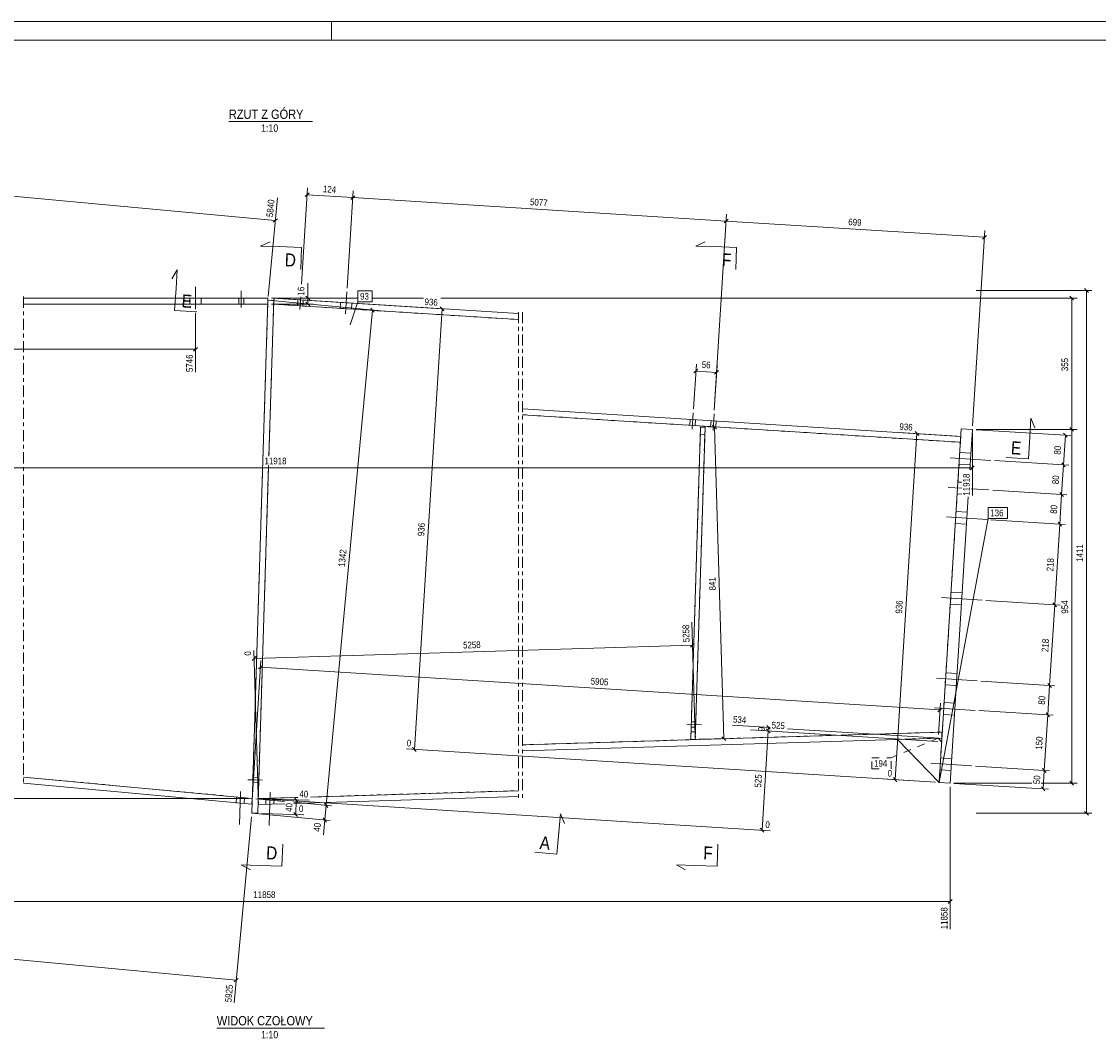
# Model space of a CAD drawing. Header units: millimetres. Extents: x 0 to 914, y 0 to 610.
# Tile 4 of 8: x 200 to 491, y 336 to 610. Entities that reach past the tile are written whole.
import ezdxf

# ---------------------------------------------------------------- set-up
doc = ezdxf.new("R2010")
doc.units = ezdxf.units.MM
for name, pattern in [('XKITLINE00', [0]), ('XKITLINE01', [4, 1, -1, 1, -1]), ('XKITLINE02', [4, 2, -2]), ('XKITLINE03', [6, 3, -1, 1, -1])]:
    doc.linetypes.add(name, pattern=pattern)
for name, color, linetype, lineweight in [('Arkusz rysunku', 3, 'Continuous', 0), ('Element', 2, 'Continuous', 0), ('Inny typ obiektu', 7, 'Continuous', 0), ('Przekrój', 7, 'Continuous', 0), ('Wymiar', 4, 'Continuous', 0), ('Znak elementu', 2, 'Continuous', 0), ('Śruba', 3, 'Continuous', 0)]:
    doc.layers.add(name, color=color, linetype=linetype, lineweight=lineweight)
doc.styles.add('ARIAL', font='ARIAL.TTF')

msp = doc.modelspace()

# ---------------------------------------------------------------- linework, layer by layer
at = {"layer": 'Arkusz rysunku', "linetype": 'XKITLINE00', "lineweight": 0}
for p, q in [((914, 610), (0, 610)), ((284, 605), (284, 610)), ((909, 605), (5, 605))]:
    msp.add_line(p, q, dxfattribs=at)
at = {"layer": 'Element', "linetype": 'XKITLINE03', "lineweight": 0}
for p, q in [((200.9, 535.79), (200.9, 404.16)), ((334.53, 531.59), (334.53, 400.48)), ((335.53, 531.59), (335.53, 400.48))]:
    msp.add_line(p, q, dxfattribs=at)
at = {"layer": 'Element', "linetype": 'XKITLINE00', "lineweight": 0}
for p, q in [((200.9, 535.39), (266.84, 535.39)), ((262.52, 396.43), (266.87, 534.79)), ((266.84, 535.39), (266.84, 533.79)), ((268.47, 534.74), (266.87, 534.79)), ((268.47, 534.74), (267.15, 492.71)), ((268.53, 535.34), (268.43, 533.74)), ((334.53, 531.19), (268.53, 535.34)), ((266.84, 533.79), (200.9, 533.79)), ((334.53, 529.59), (268.43, 533.74)), ((453.84, 498.08), (335.53, 505.51)), ((453.74, 496.48), (335.53, 503.91)), ((380.99, 416.37), (383.63, 500.56)), ((382.18, 416.33), (384.83, 500.52)), ((383.63, 500.56), (384.83, 500.52)), ((453.97, 500.13), (447.98, 404.72)), ((456.96, 499.94), (453.97, 500.13)), ((456.96, 499.94), (456.29, 489.13)), ((267.07, 490.19), (264.12, 396.38)), ((455.82, 481.74), (450.98, 404.53)), ((335.53, 414.86), (448.69, 418.29)), ((448.73, 416.69), (335.53, 413.26)), ((382.18, 416.33), (380.99, 416.37)), ((447.98, 404.72), (436.74, 416.33)), ((447.73, 416.66), (448.67, 415.69)), ((448.83, 418.29), (448.69, 418.29)), ((448.69, 418.29), (448.73, 416.69)), ((262.65, 400.4), (200.9, 406.16)), ((200.9, 404.56), (262.5, 398.81)), ((450.98, 404.53), (447.98, 404.72)), ((278.37, 400.78), (334.53, 402.48)), ((262.5, 398.81), (262.65, 400.4)), ((264.25, 400.35), (274.98, 400.68)), ((264.3, 398.75), (264.25, 400.35)), ((271.34, 398.96), (264.3, 398.75)), ((334.53, 400.88), (273.87, 399.04)), ((264.12, 396.38), (262.52, 396.43))]:
    msp.add_line(p, q, dxfattribs=at)
at = {"layer": 'Element', "linetype": 'XKITLINE01', "lineweight": 0}
for p, q in [((266.84, 533.79), (200.9, 533.79)), ((262.65, 400.4), (266.84, 533.79)), ((267.15, 492.71), (268.43, 533.74)), ((268.43, 533.74), (334.53, 529.59)), ((335.53, 503.91), (453.74, 496.48)), ((383.63, 500.56), (380.99, 416.37)), ((382.18, 416.33), (384.83, 500.52)), ((383.63, 500.56), (384.83, 500.52)), ((383.57, 498.56), (384.76, 498.52)), ((383.57, 498.56), (384.76, 498.52)), ((453.84, 498.08), (453.74, 496.48)), ((453.74, 496.48), (448.83, 418.29)), ((264.25, 400.35), (267.07, 490.19)), ((335.53, 414.86), (448.69, 418.29)), ((380.99, 416.37), (382.18, 416.33)), ((381.05, 418.36), (382.25, 418.33)), ((381.05, 418.36), (382.25, 418.33)), ((436.74, 416.33), (447.73, 416.66)), ((447.98, 404.72), (448.67, 415.69)), ((262.65, 400.4), (200.9, 406.16)), ((278.37, 400.78), (334.53, 402.48)), ((264.25, 400.35), (274.98, 400.68))]:
    msp.add_line(p, q, dxfattribs=at)
at = {"layer": 'Inny typ obiektu', "linetype": 'XKITLINE00', "lineweight": 0}
for p, q in [((256.34, 583), (278.93, 583)), ((253.1, 338.42), (282.18, 338.42))]:
    msp.add_line(p, q, dxfattribs=at)
at = {"layer": 'Przekrój', "linetype": 'XKITLINE00', "lineweight": 0}
for p, q in [((264.92, 549.43), (267.46, 550.6)), ((269.92, 549.27), (264.92, 549.43)), ((275.92, 549.08), (269.92, 549.27)), ((382.36, 549.43), (384.9, 550.6)), ((387.36, 549.27), (382.36, 549.43)), ((393.36, 549.08), (387.36, 549.27)), ((275.92, 549.08), (275.73, 543.09)), ((393.36, 549.08), (393.17, 543.09)), ((242.39, 542.99), (240.99, 540.57)), ((242.08, 538), (242.39, 542.99)), ((241.7, 532.01), (242.08, 538)), ((241.7, 532.01), (247.69, 531.64)), ((472.45, 497.97), (472.76, 502.96)), ((472.76, 502.96), (473.85, 500.39)), ((472.07, 491.98), (472.45, 497.97)), ((472.07, 491.98), (466.08, 492.36)), ((345.4, 391.3), (345.86, 396.28)), ((345.86, 396.28), (346.88, 393.67)), ((344.84, 385.32), (345.4, 391.3)), ((270.68, 382.1), (270.87, 388.1)), ((388.11, 382.1), (388.3, 388.1)), ((344.84, 385.32), (338.87, 385.88)), ((259.68, 382.45), (262.14, 381.12)), ((264.68, 382.29), (259.68, 382.45)), ((270.68, 382.1), (264.68, 382.29)), ((377.12, 382.45), (379.58, 381.12)), ((382.12, 382.29), (377.12, 382.45)), ((388.11, 382.1), (382.12, 382.29))]:
    msp.add_line(p, q, dxfattribs=at)
at = {"layer": 'Wymiar', "linetype": 'XKITLINE00', "lineweight": 0}
for p, q in [((92.72, 572.73), (268.87, 556.29)), ((275.93, 539.1), (277.57, 565.13)), ((277.99, 563.75), (276.91, 562.79)), ((288.25, 538.11), (289.9, 564.35)), ((288.25, 538.11), (289.9, 564.35)), ((266.96, 535.79), (269.44, 562.42)), ((277.45, 563.27), (289.78, 562.5)), ((290.32, 562.97), (289.24, 562.02)), ((290.32, 562.97), (289.24, 562.02)), ((289.78, 562.5), (390.52, 556.18)), ((387.32, 505.12), (390.64, 558.03)), ((387.32, 505.12), (390.64, 558.03)), ((269.43, 556.75), (268.32, 555.83)), ((391.06, 556.65), (389.98, 555.7)), ((391.06, 556.65), (389.98, 555.7)), ((390.52, 556.18), (460.22, 551.8)), ((457.03, 500.94), (460.34, 553.66)), ((460.76, 552.28), (459.68, 551.33)), ((277.66, 535.39), (277.66, 539.41)), ((277.66, 535.39), (277.66, 539.41)), ((487.26, 537.96), (488.28, 536.94)), ((267.84, 535.39), (291.14, 535.39)), ((267.84, 535.39), (279.1, 535.39)), ((267.86, 534.7), (296.52, 532.02)), ((269.53, 535.28), (315.29, 532.41)), ((277.15, 535.9), (278.17, 534.88)), ((277.66, 533.79), (277.66, 535.39)), ((295.01, 535.39), (308.84, 535.39)), ((313.58, 535.39), (485.21, 535.39)), ((457.96, 537.45), (489.21, 537.45)), ((483.26, 535.9), (484.28, 534.88)), ((483.77, 499.94), (483.77, 535.39)), ((487.77, 396.38), (487.77, 537.45)), ((267.84, 533.79), (279.1, 533.79)), ((277.15, 534.3), (278.17, 533.28)), ((282.61, 398.54), (295.08, 532.16)), ((294.63, 532.71), (295.54, 531.6)), ((306.4, 413.6), (313.86, 532.5)), ((313.38, 533.04), (314.33, 531.96)), ((247.33, 531.39), (247.33, 515.42)), ((81.63, 521.59), (247.33, 521.58)), ((247.84, 522.09), (246.82, 521.07)), ((381.73, 505.47), (382.49, 517.55)), ((382.91, 516.17), (381.83, 515.22)), ((382.37, 515.69), (387.96, 515.34)), ((387.32, 505.12), (388.08, 517.2)), ((388.5, 515.82), (387.42, 514.87)), ((385.83, 500.55), (388.81, 500.64)), ((386.85, 501.09), (387.9, 500.1)), ((389.92, 416.56), (387.37, 500.6)), ((457.96, 499.94), (485.21, 499.94)), ((457.96, 499.94), (485.21, 499.94)), ((457.96, 499.88), (483.49, 498.28)), ((483.26, 500.45), (484.28, 499.44)), ((483.26, 500.45), (484.28, 499.44)), ((483.77, 404.53), (483.77, 499.94)), ((436.14, 405.46), (442, 498.82)), ((452.84, 498.14), (437.18, 499.12)), ((441.52, 499.36), (442.48, 498.28)), ((456.96, 498.94), (456.96, 482.1)), ((481.55, 490.38), (482.05, 498.37)), ((481.57, 498.91), (482.53, 497.83)), ((462.95, 491.55), (482.99, 490.29)), ((462.95, 491.55), (482.99, 490.29)), ((81.63, 489.59), (456.96, 489.59)), ((457.47, 490.1), (456.46, 489.08)), ((481.05, 482.4), (481.55, 490.38)), ((481.07, 490.92), (482.03, 489.84)), ((481.07, 490.92), (482.03, 489.84)), ((462.45, 483.57), (482.49, 482.31)), ((462.45, 483.57), (482.49, 482.31)), ((480.55, 474.42), (481.05, 482.4)), ((480.57, 482.94), (481.52, 481.86)), ((480.57, 482.94), (481.52, 481.86)), ((461.95, 475.58), (481.98, 474.33)), ((461.95, 475.58), (481.98, 474.33)), ((479.18, 452.66), (480.55, 474.42)), ((480.07, 474.96), (481.02, 473.88)), ((480.07, 474.96), (481.02, 473.88)), ((460.58, 453.83), (480.62, 452.57)), ((460.58, 453.83), (480.62, 452.57)), ((477.82, 430.9), (479.18, 452.66)), ((478.71, 453.2), (479.66, 452.12)), ((478.71, 453.2), (479.66, 452.12)), ((382.15, 417.33), (381.23, 447.91)), ((263.1, 438.17), (381.41, 441.75)), ((381.91, 442.28), (380.92, 441.23)), ((264.22, 401.35), (263.04, 440.32)), ((263.59, 438.69), (262.61, 437.64)), ((262.71, 401.4), (264.99, 437.65)), ((265.41, 436.27), (264.33, 435.32)), ((264.87, 435.8), (448.21, 424.27)), ((459.22, 432.07), (479.25, 430.81)), ((459.22, 432.07), (479.25, 430.81)), ((477.32, 422.92), (477.82, 430.9)), ((477.34, 431.44), (478.29, 430.36)), ((477.34, 431.44), (478.29, 430.36)), ((448.75, 424.75), (447.67, 423.8)), ((447.8, 417.66), (448.33, 426.13)), ((458.72, 424.08), (478.75, 422.83)), ((458.72, 424.08), (478.75, 422.83)), ((476.38, 407.95), (477.32, 422.92)), ((476.84, 423.46), (477.79, 422.38)), ((476.84, 423.46), (477.79, 422.38)), ((402.41, 419.51), (392.28, 420.14)), ((447.67, 415.75), (397.08, 418.93)), ((400.2, 391.81), (401.89, 418.63)), ((447.67, 415.75), (401.29, 418.67)), ((401.41, 419.17), (402.37, 418.09)), ((401.41, 419.17), (402.37, 418.09)), ((401.47, 420.08), (402.38, 419.05)), ((401.89, 418.63), (401.95, 419.54)), ((446.74, 416.72), (407.12, 419.21)), ((383.18, 416.36), (391.36, 416.61)), ((389.4, 417.06), (390.45, 416.07)), ((446.99, 404.78), (304.25, 413.74)), ((305.92, 414.14), (306.87, 413.06)), ((457.78, 409.11), (477.81, 407.86)), ((457.78, 409.11), (477.81, 407.86)), ((475.9, 408.49), (476.85, 407.41)), ((475.9, 408.49), (476.85, 407.41)), ((476.06, 402.96), (476.38, 407.95)), ((446.99, 404.78), (433.99, 405.6)), ((435.67, 406), (436.62, 404.92)), ((451.98, 404.53), (473.04, 404.53)), ((451.98, 404.47), (477.5, 402.87)), ((475.56, 404.53), (485.21, 404.53)), ((483.26, 405.04), (484.28, 404.02)), ((450.98, 403.53), (450.98, 365.1)), ((475.59, 403.5), (476.54, 402.42)), ((261.65, 400.4), (108.49, 400.4)), ((263.64, 400.31), (271.36, 399.59)), ((263.64, 400.31), (271.36, 399.59)), ((265.24, 400.29), (273.53, 399.77)), ((265.25, 400.32), (277.99, 399.92)), ((273.53, 399.77), (273.89, 399.74)), ((273.88, 399.35), (284.05, 398.4)), ((273.88, 399.35), (284.05, 398.4)), ((273.89, 399.74), (402.36, 391.67)), ((274.01, 400.55), (274.99, 399.5)), ((274.37, 396.06), (274.5, 400.03)), ((282.15, 399.09), (283.07, 397.98)), ((282.15, 399.09), (283.07, 397.98)), ((282.25, 394.59), (282.61, 398.54)), ((262.43, 395.43), (257.75, 345.25)), ((263.52, 396.34), (283.68, 394.45)), ((265.12, 396.35), (276.53, 395.99)), ((273.88, 396.58), (274.87, 395.53)), ((457.96, 396.38), (489.21, 396.38)), ((487.26, 396.89), (488.28, 395.87)), ((281.79, 395.14), (282.71, 394.03)), ((282.25, 394.59), (281.87, 390.59)), ((282.25, 394.59), (281.87, 390.59)), ((399.73, 392.35), (400.68, 391.27)), ((81.62, 372.59), (450.98, 372.59)), ((451.49, 373.1), (450.47, 372.08)), ((73.67, 368.62), (258.32, 351.38)), ((258.87, 351.84), (257.76, 350.92))]:
    msp.add_line(p, q, dxfattribs=at)
at = {"layer": 'Znak elementu', "linetype": 'XKITLINE00', "lineweight": 0}
for p, q in [((291.14, 537.39), (295.01, 537.39)), ((291.14, 534.39), (291.14, 537.39)), ((295.01, 534.39), (295.01, 537.39)), ((289.07, 528.16), (291.14, 534.39)), ((291.14, 534.39), (295.01, 534.39)), ((461.19, 478.92), (466.4, 478.92)), ((461.19, 475.92), (461.19, 478.92)), ((466.4, 475.92), (466.4, 478.92)), ((447.98, 404.72), (461.19, 475.92)), ((461.19, 475.92), (466.4, 475.92))]:
    msp.add_line(p, q, dxfattribs=at)
at = {"layer": 'Znak elementu', "linetype": 'XKITLINE02', "lineweight": 0}
for p, q in [((447.73, 416.66), (435.05, 411.36)), ((429.84, 411.36), (435.05, 411.36)), ((429.84, 408.36), (429.84, 411.36)), ((435.05, 408.42), (435.05, 411.36)), ((429.84, 408.36), (433.8, 408.36))]:
    msp.add_line(p, q, dxfattribs=at)
at = {"layer": 'Śruba', "linetype": 'XKITLINE00', "lineweight": 0}
for p, q in [((247.33, 538.39), (247.33, 532.39)), ((245.78, 535.39), (245.78, 533.79)), ((248.88, 535.39), (248.88, 533.79)), ((258.99, 533.79), (258.99, 535.39)), ((258.99, 533.79), (258.99, 535.39)), ((259.69, 532.84), (259.69, 537.34)), ((259.69, 532.84), (259.69, 537.34)), ((260.39, 533.79), (260.39, 535.39)), ((260.39, 533.79), (260.39, 535.39)), ((274.87, 533.34), (274.97, 534.94)), ((274.87, 533.34), (274.97, 534.94)), ((275.51, 532.35), (275.72, 535.71)), ((275.51, 532.35), (275.72, 535.71)), ((276.27, 533.25), (276.37, 534.85)), ((276.27, 533.25), (276.37, 534.85)), ((288.19, 537.11), (287.81, 531.12)), ((286.45, 534.21), (286.35, 532.62)), ((289.55, 534.02), (289.45, 532.42)), ((381.39, 499.98), (381.67, 504.47)), ((386.98, 499.63), (387.26, 504.12)), ((380.75, 501.07), (380.85, 502.67)), ((382.15, 500.98), (382.25, 502.58)), ((386.34, 500.72), (386.44, 502.31)), ((387.74, 500.63), (387.84, 502.23)), ((450.97, 492.3), (461.95, 491.61)), ((450.97, 492.3), (461.95, 491.61)), ((450.97, 492.3), (461.95, 491.61)), ((450.97, 492.3), (461.95, 491.61)), ((453.57, 493.74), (456.56, 493.56)), ((453.57, 493.74), (456.56, 493.56)), ((453.57, 493.74), (456.56, 493.56)), ((453.57, 493.74), (456.56, 493.56)), ((453.37, 490.55), (456.36, 490.36)), ((453.37, 490.55), (456.36, 490.36)), ((453.37, 490.55), (456.36, 490.36)), ((453.37, 490.55), (456.36, 490.36)), ((453.07, 485.76), (454.08, 485.7)), ((453.07, 485.76), (454.08, 485.7)), ((453.07, 485.76), (454.08, 485.7)), ((453.07, 485.76), (454.08, 485.7)), ((450.47, 484.32), (454.08, 484.09)), ((450.47, 484.32), (454.08, 484.09)), ((450.47, 484.32), (454.08, 484.09)), ((450.47, 484.32), (454.08, 484.09)), ((452.87, 482.57), (454.08, 482.49)), ((452.87, 482.57), (454.08, 482.49)), ((452.87, 482.57), (454.08, 482.49)), ((452.87, 482.57), (454.08, 482.49)), ((456.6, 483.93), (461.45, 483.63)), ((456.6, 483.93), (461.45, 483.63)), ((456.6, 483.93), (461.45, 483.63)), ((456.6, 483.93), (461.45, 483.63)), ((452.57, 477.77), (455.56, 477.59)), ((452.57, 477.77), (455.56, 477.59)), ((449.97, 476.33), (460.95, 475.65)), ((449.97, 476.33), (460.95, 475.65)), ((452.37, 474.58), (455.36, 474.39)), ((452.37, 474.58), (455.36, 474.39)), ((448.61, 454.58), (459.59, 453.89)), ((448.61, 454.58), (459.59, 453.89)), ((451.2, 456.02), (454.2, 455.83)), ((451.2, 456.02), (454.2, 455.83)), ((451, 452.82), (454, 452.64)), ((451, 452.82), (454, 452.64)), ((449.84, 434.26), (452.83, 434.07)), ((449.84, 434.26), (452.83, 434.07)), ((447.24, 432.82), (458.22, 432.13)), ((447.24, 432.82), (458.22, 432.13)), ((449.64, 431.07), (452.63, 430.88)), ((449.64, 431.07), (452.63, 430.88)), ((446.74, 424.84), (457.72, 424.15)), ((446.74, 424.84), (457.72, 424.15)), ((446.74, 424.84), (457.72, 424.15)), ((446.74, 424.84), (457.72, 424.15)), ((449.34, 426.28), (452.33, 426.09)), ((449.34, 426.28), (452.33, 426.09)), ((449.34, 426.28), (452.33, 426.09)), ((449.34, 426.28), (452.33, 426.09)), ((449.14, 423.08), (452.13, 422.89)), ((449.14, 423.08), (452.13, 422.89)), ((449.14, 423.08), (452.13, 422.89)), ((449.14, 423.08), (452.13, 422.89)), ((383.89, 420.28), (379.89, 420.4)), ((382.29, 419.63), (381.09, 419.66)), ((382.33, 421.03), (381.13, 421.06)), ((445.8, 409.87), (456.78, 409.18)), ((445.8, 409.87), (456.78, 409.18)), ((445.8, 409.87), (456.78, 409.18)), ((445.8, 409.87), (456.78, 409.18)), ((448.4, 411.31), (451.39, 411.12)), ((448.4, 411.31), (451.39, 411.12)), ((448.4, 411.31), (451.39, 411.12)), ((448.4, 411.31), (451.39, 411.12)), ((448.2, 408.11), (451.19, 407.92)), ((448.2, 408.11), (451.19, 407.92)), ((448.2, 408.11), (451.19, 407.92)), ((448.2, 408.11), (451.19, 407.92)), ((261.45, 405.44), (265.45, 405.32)), ((262.78, 404.7), (264.38, 404.65)), ((262.83, 406.1), (264.43, 406.05)), ((259.51, 402.31), (259.22, 393.32)), ((259.51, 402.31), (259.22, 393.32)), ((267.5, 402.06), (267.22, 393.07)), ((267.5, 402.06), (267.22, 393.07)), ((258.36, 400.73), (258.31, 399.13)), ((258.36, 400.73), (258.31, 399.13)), ((260.55, 400.66), (260.5, 399.06)), ((260.55, 400.66), (260.5, 399.06)), ((266.35, 400.48), (266.3, 398.88)), ((266.35, 400.48), (266.3, 398.88)), ((268.55, 400.41), (268.5, 398.81)), ((268.55, 400.41), (268.5, 398.81))]:
    msp.add_line(p, q, dxfattribs=at)
at = {"layer": 'Śruba', "linetype": 'XKITLINE02', "lineweight": 0}
for p, q in [((383.89, 420.28), (379.89, 420.4)), ((382.29, 419.63), (381.09, 419.66)), ((382.33, 421.03), (381.13, 421.06)), ((261.45, 405.44), (265.45, 405.32)), ((262.78, 404.7), (264.38, 404.65)), ((262.83, 406.1), (264.43, 406.05))]:
    msp.add_line(p, q, dxfattribs=at)

# ---------------------------------------------------------------- texts
at = {"layer": 'Inny typ obiektu', "style": 'ARIAL', "width": 0.85}
for s, height, p in [('RZUT Z GÓRY', 2.5, (256.34, 583.75)), ('1:10', 2, (265.04, 580.25)), ('WIDOK CZOŁOWY', 2.5, (253.1, 339.17)), ('1:10', 2, (265.04, 335.67))]:
    msp.add_text(s, height=height, dxfattribs=at).set_placement(p)
at = {"layer": 'Przekrój', "style": 'ARIAL', "width": 0.85}
for s, rotation, p in [('D', -1.7991, (271.39, 543.97)), ('F', -1.7991, (389.34, 543.96)), ('E', -3.5924, (243.51, 532.9)), ('E', -3.5924, (467.28, 493.29)), ('A', -5.3342, (340.09, 386.77)), ('D', -1.7991, (266.36, 383.99)), ('F', -1.7991, (384.32, 383.97))]:
    msp.add_text(s, height=3.5, rotation=rotation, dxfattribs=at).set_placement(p)
at = {"layer": 'Wymiar', "style": 'ARIAL', "width": 0.85}
for s, rotation, p in [('124', -3.5924, (281.68, 563.97)), ('5840', 84.666, (268.23, 557.17)), ('5077', -3.5924, (337.55, 560.46)), ('699', -3.5924, (423.43, 555.07)), ('16', 90.0002, (276.7, 536.07)), ('936', -3.5924, (309.09, 533.52)), ('5746', 89.9945, (246.61, 515.42)), ('56', -3.5982, (383.9, 516.56)), ('355', 90.0002, (482.81, 515.67)), ('936', -3.5924, (437.23, 499.84)), ('80', 86.4078, (480.76, 493.11)), ('11918', 90.0002, (456.24, 482.1)), ('80', 86.4078, (480.26, 485.12)), ('80', 86.4078, (479.76, 477.14)), ('936', 86.4078, (309.04, 471.11)), ('1411', 90.0002, (486.81, 464.24)), ('1342', 84.666, (287.65, 462.78)), ('218', 86.4078, (478.78, 461.6)), ('841', 91.7363, (387.75, 456.55)), ('936', 86.4078, (437.99, 450.2)), ('954', 90.0002, (482.81, 450.24)), ('5258', 91.7363, (380.67, 442.55)), ('5258', 1.7361, (319.56, 440.84)), ('218', 86.4078, (477.42, 439.84)), ('0', 91.7363, (262.36, 438.96)), ('5905', -3.5982, (353.94, 431.16)), ('80', 86.4078, (476.52, 425.64)), ('534', -3.5982, (392.33, 420.86)), ('9', 86.402, (400.92, 418.48)), ('525', -3.5982, (402.75, 419.3)), ('0', -3.5924, (304.29, 414.46)), ('150', 86.4078, (475.76, 413.49)), ('0', -3.5924, (434.04, 406.32)), ('525', 86.402, (399.96, 403.28)), ('50', 86.4078, (475.18, 404.18)), ('40', -1.7991, (275.34, 400.72)), ('40', 88.2011, (273.43, 396.74)), ('0', -1.7991, (275.22, 396.75)), ('40', 84.666, (280.98, 391.35)), ('0', -3.5982, (401.07, 392.47)), ('11858', 90.0002, (450.26, 365.1)), ('5925', 84.666, (257.03, 345.32))]:
    msp.add_text(s, height=1.8, rotation=rotation, dxfattribs=at).set_placement(p)
for s, p in [('11918', (265.96, 490.55)), ('11858', (262.96, 373.55))]:
    msp.add_text(s, height=1.8, dxfattribs=at).set_placement(p)
at = {"layer": 'Znak elementu', "style": 'ARIAL', "width": 0.85}
for s, p in [('93', (291.74, 534.99)), ('136', (461.79, 476.52)), ('194', (430.44, 408.96))]:
    msp.add_text(s, height=1.8, dxfattribs=at).set_placement(p)

doc.saveas('drawing.dxf')
